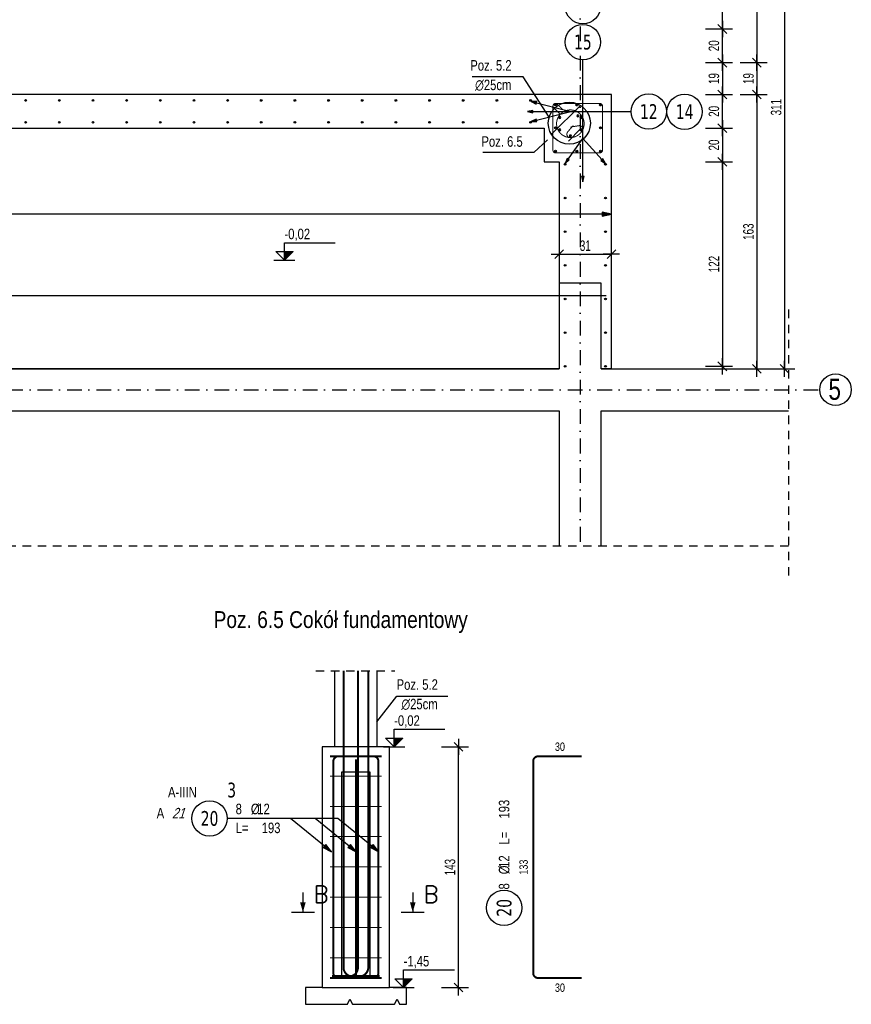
# Model space of a CAD drawing. Header units: millimetres. Extents: x 794 to 22817, y 194 to 7636.
# Tile 12 of 16: x 1951 to 2445, y 1131 to 1716. Entities that reach past the tile are written whole.
import ezdxf
from ezdxf.enums import TextEntityAlignment as Align

# ---------------------------------------------------------------- set-up
doc = ezdxf.new("R2010")
doc.units = ezdxf.units.MM
doc.header["$LTSCALE"] = 25
doc.linetypes.add('MO', pattern=[0.7, 0.35, -0.17, 0.01, -0.17])
doc.linetypes.add('MP', pattern=[0.36, 0.2, -0.16])
for name, color, linetype in [('BA_kot', 7, 'Continuous'), ('BA_prs', 2, 'Continuous'), ('BA_szr', 1, 'Continuous'), ('BA_txg', 3, 'Continuous'), ('BA_txs', 2, 'Continuous'), ('BA_wig', 3, 'Continuous'), ('BA_wis', 2, 'Continuous'), ('BA_wym', 1, 'Continuous'), ('BD_osm', 1, 'MO'), ('BD_txs', 2, 'Continuous'), ('BD_wic', 1, 'Continuous'), ('BD_wig', 3, 'Continuous'), ('BD_wis', 2, 'Continuous'), ('BZ_odn', 1, 'Continuous'), ('BZ_opi1', 7, 'Continuous'), ('BZ_opi2', 4, 'Continuous'), ('BZ_opi3', 30, 'Continuous'), ('BZ_opi4', 53, 'Continuous'), ('BZ_P_prz', 4, 'Continuous'), ('BZ_P_roz', 11, 'Continuous'), ('BZ_P_strz', 3, 'Continuous'), ('BZ_P_wid', 3, 'Continuous'), ('BZ_P_wyc', 134, 'Continuous'), ('BZ_pom', 6, 'Continuous'), ('BZ_wym', 1, 'Continuous')]:
    doc.layers.add(name, color=color, linetype=linetype)
doc.layers.add('BZ_obroz', color=137, linetype='Continuous', plot=False)
doc.styles.add('BIKTBG', font='tahoma.ttf', dxfattribs={"width": 0.85})
doc.styles.add('BIKTC', font='bikromsw.shx', dxfattribs={"width": 0.85})
doc.styles.add('BIKTG', font='bikromsw.shx', dxfattribs={"width": 0.8})
doc.styles.add('BIKTS', font='bikromsw.shx', dxfattribs={"width": 0.8})
doc.styles.add('BIKWYM', font='bikromsw.shx', dxfattribs={"width": 0.7})
doc.styles.add('ROMANC', font='simplex.shx', dxfattribs={"width": 0.9})
doc.dimstyles.new('BA_KR_25_cm', dxfattribs={"dimscale": 0.25, "dimtxt": 25, "dimasz": 1.666667, "dimexe": 24, "dimexo": 0, "dimgap": 0, "dimtad": 0, "dimdec": 1, "dimrnd": 0.5, "dimzin": 9, "dimdsep": 46, "dimtxsty": 'BIKWYM', "dimblk": 'WYM-KR', "dimcen": 0, "dimdle": 20, "dimclrd": 256, "dimclre": 256, "dimclrt": 7, "dimadec": 0, "dimazin": 0, "dimtfac": 0.033333, "dimtdec": 1, "dimtmove": 0, "dimatfit": 3, "dimldrblk": 'WYM-KR', "dimfxl": 1, "dimtvp": 0.8, "dimtolj": 1, "dimarcsym": 0})
doc.dimstyles.new('BA_ST_25_cm', dxfattribs={"dimscale": 0.25, "dimtxt": 25, "dimasz": 1.666667, "dimexe": 24, "dimexo": 0, "dimgap": 0, "dimtad": 0, "dimdec": 1, "dimrnd": 0.5, "dimdsep": 46, "dimtxsty": 'BIKWYM', "dimblk": 'WYM-ST', "dimcen": 0, "dimdle": 20, "dimclrd": 256, "dimclre": 256, "dimclrt": 7, "dimadec": 0, "dimazin": 0, "dimtfac": 0.033333, "dimtdec": 1, "dimtix": 1, "dimtmove": 2, "dimatfit": 3, "dimldrblk": 'WYM-ST', "dimfxl": 1, "dimtvp": 0.8, "dimtolj": 1, "dimtzin": 0, "dimarcsym": 0})
doc.dimstyles.new('BZ_ST_25_cm', dxfattribs={"dimscale": 0.25, "dimtxt": 25, "dimasz": 1.666667, "dimexe": 24, "dimexo": 0, "dimgap": 0, "dimtad": 0, "dimdec": 1, "dimrnd": 0.5, "dimdsep": 46, "dimtxsty": 'BIKWYM', "dimblk": 'WYM-ST', "dimcen": 0, "dimdle": 20, "dimclrd": 256, "dimclre": 256, "dimclrt": 7, "dimadec": 0, "dimazin": 0, "dimtfac": 0.033333, "dimtdec": 1, "dimtix": 1, "dimtmove": 2, "dimatfit": 2, "dimldrblk": 'WYM-ST', "dimfxl": 1, "dimtvp": 0.8, "dimtolj": 1, "dimtzin": 0, "dimarcsym": 0})

# ---------------------------------------------------------------- blocks, each defined once
blk = doc.blocks.new('WYM-ST')
blk.add_hatch(color=256).paths.add_polyline_path([(-13, 2.9), (0, 0), (-13, -2.9)])
blk.add_lwpolyline([(0, 0), (-13, 2.9), (-13, -2.9), (0, 0)])
blk = doc.blocks.new('*D31')
at = {"layer": 'BZ_odn', "lineweight": -2}
blk.add_line((2302.48, 1600.72), (1307.31, 1600.72), dxfattribs=at)
at = {"layer": 'Defpoints', "color": 0}
for p in [(1306.89, 1600.72), (1306.89, 1600.72), (2302.9, 1600.72)]:
    blk.add_point(p, dxfattribs=at)
at = {"layer": 'BZ_odn', "lineweight": -2, "xscale": 0.4166666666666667, "yscale": 0.4166666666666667, "zscale": 0.4166666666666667, "rotation": 180}
blk.add_blockref('WYM-ST', (1306.89, 1600.72), dxfattribs=at)
at = {"layer": 'BZ_odn', "lineweight": -2, "xscale": 0.4166666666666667, "yscale": 0.4166666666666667, "zscale": 0.4166666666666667}
blk.add_blockref('WYM-ST', (2302.9, 1600.72), dxfattribs=at)
blk = doc.blocks.new('PRET3')
blk.add_hatch(color=0).paths.add_polyline_path([(0.5, 0, 1), (-0.5, 0, 1)])
at = {"color": 0}
blk.add_circle((0, 0), 0.5, dxfattribs=at)
blk = doc.blocks.new('WYM-KR')
at = {"linetype": 'ByBlock'}
blk.add_line((11.52, 0), (-11.52, 0), dxfattribs=at)
at = {"color": 7, "linetype": 'ByBlock'}
blk.add_line((6.24, 6.24), (-6.24, -6.24), dxfattribs=at)
blk = doc.blocks.new('*D59')
at = {"layer": 'BA_wym', "lineweight": -2}
for p, q in [((2358.84, 1631.79), (2374.84, 1631.79)), ((2368.84, 1631.37), (2368.84, 1510.68)), ((2358.84, 1510.27), (2374.84, 1510.27))]:
    blk.add_line(p, q, dxfattribs=at)
at = {"layer": 'Defpoints', "color": 0}
for p in [(2358.84, 1631.79), (2358.84, 1510.27), (2368.84, 1510.27)]:
    blk.add_point(p, dxfattribs=at)
at = {"layer": 'BA_wym', "lineweight": -2, "xscale": 0.4166666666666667, "yscale": 0.4166666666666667, "zscale": 0.4166666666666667}
for p, rotation in [((2368.84, 1631.79), 90), ((2368.84, 1510.27), 270)]:
    blk.add_blockref('WYM-KR', p, dxfattribs=dict(at, rotation=rotation))
at = {"layer": 'BA_wym', "color": 7, "insert": (2363.84, 1571.03), "char_height": 6.25, "attachment_point": 5, "rotation": 90, "style": 'BIKWYM'}
blk.add_mtext('\\A1;122', dxfattribs=at)
blk = doc.blocks.new('*D60')
at = {"layer": 'BA_wym', "lineweight": -2}
for p, q in [((2358.84, 1651.79), (2374.84, 1651.79)), ((2368.84, 1651.37), (2368.84, 1632.21)), ((2358.84, 1631.79), (2374.84, 1631.79))]:
    blk.add_line(p, q, dxfattribs=at)
at = {"layer": 'Defpoints', "color": 0}
for p in [(2358.84, 1651.79), (2358.84, 1631.79), (2368.84, 1631.79)]:
    blk.add_point(p, dxfattribs=at)
at = {"layer": 'BA_wym', "lineweight": -2, "xscale": 0.4166666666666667, "yscale": 0.4166666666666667, "zscale": 0.4166666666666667}
for p, rotation in [((2368.84, 1651.79), 90), ((2368.84, 1631.79), 270)]:
    blk.add_blockref('WYM-KR', p, dxfattribs=dict(at, rotation=rotation))
at = {"layer": 'BA_wym', "color": 7, "insert": (2363.84, 1641.79), "char_height": 6.25, "attachment_point": 5, "rotation": 90, "style": 'BIKWYM'}
blk.add_mtext('\\A1;20', dxfattribs=at)
blk = doc.blocks.new('*D61')
at = {"layer": 'BA_wym', "lineweight": -2}
for p, q in [((2358.84, 1671.79), (2374.84, 1671.79)), ((2368.84, 1652.21), (2368.84, 1671.37)), ((2358.84, 1651.79), (2374.84, 1651.79))]:
    blk.add_line(p, q, dxfattribs=at)
at = {"layer": 'Defpoints', "color": 0}
for p in [(2358.84, 1671.79), (2368.84, 1671.79), (2358.84, 1651.79)]:
    blk.add_point(p, dxfattribs=at)
at = {"layer": 'BA_wym', "lineweight": -2, "xscale": 0.4166666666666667, "yscale": 0.4166666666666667, "zscale": 0.4166666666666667}
for p, rotation in [((2368.84, 1671.79), 90), ((2368.84, 1651.79), 270)]:
    blk.add_blockref('WYM-KR', p, dxfattribs=dict(at, rotation=rotation))
at = {"layer": 'BA_wym', "color": 7, "insert": (2363.84, 1661.79), "char_height": 6.25, "attachment_point": 5, "rotation": 90, "style": 'BIKWYM'}
blk.add_mtext('\\A1;20', dxfattribs=at)
blk = doc.blocks.new('*D62')
at = {"layer": 'BA_wym', "lineweight": -2}
for p, q in [((2358.84, 1690.74), (2374.84, 1690.74)), ((2368.84, 1690.33), (2368.84, 1672.21)), ((2358.84, 1671.79), (2374.84, 1671.79))]:
    blk.add_line(p, q, dxfattribs=at)
at = {"layer": 'Defpoints', "color": 0}
for p in [(2358.84, 1690.74), (2358.84, 1671.79), (2368.84, 1671.79)]:
    blk.add_point(p, dxfattribs=at)
at = {"layer": 'BA_wym', "lineweight": -2, "xscale": 0.4166666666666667, "yscale": 0.4166666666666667, "zscale": 0.4166666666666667}
for p, rotation in [((2368.84, 1690.74), 90), ((2368.84, 1671.79), 270)]:
    blk.add_blockref('WYM-KR', p, dxfattribs=dict(at, rotation=rotation))
at = {"layer": 'BA_wym', "color": 7, "insert": (2363.84, 1681.27), "char_height": 6.25, "attachment_point": 5, "rotation": 90, "style": 'BIKWYM'}
blk.add_mtext('\\A1;19', dxfattribs=at)
blk = doc.blocks.new('*D63')
at = {"layer": 'BA_wym', "lineweight": -2}
for p, q in [((2358.84, 1710.74), (2374.84, 1710.74)), ((2368.84, 1691.16), (2368.84, 1710.33)), ((2358.84, 1690.74), (2374.84, 1690.74))]:
    blk.add_line(p, q, dxfattribs=at)
at = {"layer": 'Defpoints', "color": 0}
for p in [(2358.84, 1710.74), (2368.84, 1710.74), (2358.84, 1690.74)]:
    blk.add_point(p, dxfattribs=at)
at = {"layer": 'BA_wym', "lineweight": -2, "xscale": 0.4166666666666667, "yscale": 0.4166666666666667, "zscale": 0.4166666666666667}
for p, rotation in [((2368.84, 1710.74), 90), ((2368.84, 1690.74), 270)]:
    blk.add_blockref('WYM-KR', p, dxfattribs=dict(at, rotation=rotation))
at = {"layer": 'BA_wym', "color": 7, "insert": (2363.84, 1700.74), "char_height": 6.25, "attachment_point": 5, "rotation": 90, "style": 'BIKWYM'}
blk.add_mtext('\\A1;20', dxfattribs=at)
blk = doc.blocks.new('*D64')
at = {"layer": 'BA_wym', "lineweight": -2}
for p, q in [((2358.84, 1790.74), (2374.84, 1790.74)), ((2368.84, 1711.16), (2368.84, 1790.33)), ((2358.84, 1710.74), (2374.84, 1710.74))]:
    blk.add_line(p, q, dxfattribs=at)
at = {"layer": 'Defpoints', "color": 0}
for p in [(2358.84, 1790.74), (2368.84, 1790.74), (2358.84, 1710.74)]:
    blk.add_point(p, dxfattribs=at)
at = {"layer": 'BA_wym', "lineweight": -2, "xscale": 0.4166666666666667, "yscale": 0.4166666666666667, "zscale": 0.4166666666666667}
for p, rotation in [((2368.84, 1790.74), 90), ((2368.84, 1710.74), 270)]:
    blk.add_blockref('WYM-KR', p, dxfattribs=dict(at, rotation=rotation))
at = {"layer": 'BA_wym', "color": 7, "insert": (2363.84, 1750.74), "char_height": 6.25, "attachment_point": 5, "rotation": 90, "style": 'BIKWYM'}
blk.add_mtext('\\A1;80', dxfattribs=at)
blk = doc.blocks.new('*D67')
at = {"layer": 'BA_wym', "lineweight": -2}
for p, q in [((2379.36, 1671.79), (2395.36, 1671.79)), ((2389.36, 1671.37), (2389.36, 1509.16)), ((2379.36, 1508.74), (2395.36, 1508.74))]:
    blk.add_line(p, q, dxfattribs=at)
at = {"layer": 'Defpoints', "color": 0}
for p in [(2379.36, 1671.79), (2379.36, 1508.74), (2389.36, 1508.74)]:
    blk.add_point(p, dxfattribs=at)
at = {"layer": 'BA_wym', "lineweight": -2, "xscale": 0.4166666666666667, "yscale": 0.4166666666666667, "zscale": 0.4166666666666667}
for p, rotation in [((2389.36, 1671.79), 90), ((2389.36, 1508.74), 270)]:
    blk.add_blockref('WYM-KR', p, dxfattribs=dict(at, rotation=rotation))
at = {"layer": 'BA_wym', "color": 7, "insert": (2384.36, 1590.27), "char_height": 6.25, "attachment_point": 5, "rotation": 90, "style": 'BIKWYM'}
blk.add_mtext('\\A1;163', dxfattribs=at)
blk = doc.blocks.new('*D68')
at = {"layer": 'BA_wym', "lineweight": -2}
for p, q in [((2379.36, 1690.74), (2395.36, 1690.74)), ((2389.36, 1690.33), (2389.36, 1672.21)), ((2379.36, 1671.79), (2395.36, 1671.79))]:
    blk.add_line(p, q, dxfattribs=at)
at = {"layer": 'Defpoints', "color": 0}
for p in [(2379.36, 1690.74), (2379.36, 1671.79), (2389.36, 1671.79)]:
    blk.add_point(p, dxfattribs=at)
at = {"layer": 'BA_wym', "lineweight": -2, "xscale": 0.4166666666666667, "yscale": 0.4166666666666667, "zscale": 0.4166666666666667}
for p, rotation in [((2389.36, 1690.74), 90), ((2389.36, 1671.79), 270)]:
    blk.add_blockref('WYM-KR', p, dxfattribs=dict(at, rotation=rotation))
at = {"layer": 'BA_wym', "color": 7, "insert": (2384.36, 1681.27), "char_height": 6.25, "attachment_point": 5, "rotation": 90, "style": 'BIKWYM'}
blk.add_mtext('\\A1;19', dxfattribs=at)
blk = doc.blocks.new('*D69')
at = {"layer": 'BA_wym', "lineweight": -2}
for p, q in [((2379.36, 1810.74), (2395.36, 1810.74)), ((2389.36, 1810.33), (2389.36, 1691.16)), ((2379.36, 1690.74), (2395.36, 1690.74))]:
    blk.add_line(p, q, dxfattribs=at)
at = {"layer": 'Defpoints', "color": 0}
for p in [(2379.36, 1810.74), (2379.36, 1690.74), (2389.36, 1690.74)]:
    blk.add_point(p, dxfattribs=at)
at = {"layer": 'BA_wym', "lineweight": -2, "xscale": 0.4166666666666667, "yscale": 0.4166666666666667, "zscale": 0.4166666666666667}
for p, rotation in [((2389.36, 1810.74), 90), ((2389.36, 1690.74), 270)]:
    blk.add_blockref('WYM-KR', p, dxfattribs=dict(at, rotation=rotation))
at = {"layer": 'BA_wym', "color": 7, "insert": (2384.36, 1750.74), "char_height": 6.25, "attachment_point": 5, "rotation": 90, "style": 'BIKWYM'}
blk.add_mtext('\\A1;120', dxfattribs=at)
blk = doc.blocks.new('*D71')
at = {"layer": 'BA_wym', "lineweight": -2}
for p, q in [((2395.81, 1819.74), (2411.81, 1819.74)), ((2405.81, 1819.33), (2405.81, 1509.16)), ((2395.81, 1508.74), (2411.81, 1508.74))]:
    blk.add_line(p, q, dxfattribs=at)
at = {"layer": 'Defpoints', "color": 0}
for p in [(2395.81, 1819.74), (2395.81, 1508.74), (2405.81, 1508.74)]:
    blk.add_point(p, dxfattribs=at)
at = {"layer": 'BA_wym', "lineweight": -2, "xscale": 0.4166666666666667, "yscale": 0.4166666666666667, "zscale": 0.4166666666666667}
for p, rotation in [((2405.81, 1819.74), 90), ((2405.81, 1508.74), 270)]:
    blk.add_blockref('WYM-KR', p, dxfattribs=dict(at, rotation=rotation))
at = {"layer": 'BA_wym', "color": 7, "insert": (2400.81, 1664.24), "char_height": 6.25, "attachment_point": 5, "rotation": 90, "style": 'BIKWYM'}
blk.add_mtext('\\A1;311', dxfattribs=at)
blk = doc.blocks.new('ST2')
blk.add_line((13.77, 0), (0, 0))
blk.add_solid([(6.84, -1.95), (6.84, 1.95), (0, 0)])
blk = doc.blocks.new('eprzh')
blk.add_line((-47.9, 0), (47.9, 0))
at = {"xscale": 6, "yscale": 6, "zscale": 6, "rotation": 90}
blk.add_blockref('ST2', (0, 0), dxfattribs=at)
at = {"style": 'ROMANC'}
blk.add_attdef('PRZ', text='', height=70, dxfattribs=at).set_placement((76, 39.4), align=Align.CENTER)
blk = doc.blocks.new('bik_BlkOpPret', base_point=(1524.45, 7050.26))
at = {"layer": 'BZ_opi1', "style": 'BIKTS', "width": 0.6}
for tag, p in [('SZTUK', (1533.83, 7057.76)), ('PRZEDR_FI', (1554.72, 7057.76)), ('PRZEKROJ', (1563.29, 7057.76)), ('PRZEDR_L', (1533.83, 7024.01)), ('DLUGOSC', (1568.65, 7024.01)), ('UWAGA', (1533.83, 6997.76))]:
    blk.add_attdef(tag, p, '', height=18.75, dxfattribs=at)
at = {"layer": 'BZ_opi2', "style": 'BIKTBG', "width": 0.6}
blk.add_attdef('NUMER', text='', height=26.25, dxfattribs=at).set_placement((1620.77, 7050.26), align=Align.MIDDLE_CENTER)
at = {"layer": 'BZ_pom', "width": 0.6}
for tag, p, height, style in [('POZYCJA', (1589.27, 7087.76), 26.25, 'BIKTBG'), ('GATUNEK', (1630.22, 7087.76), 18.75, 'BIKTS'), ('METODA_L', (1639.09, 7050.26), 18.75, 'BIKTS'), ('EURO_KOD', (1663.74, 7050.26), 18.75, 'BIKTS')]:
    blk.add_attdef(tag, p, '', height=height, dxfattribs=dict(at, style=style))
at = {"layer": 'BZ_wym', "width": 0.6}
for tag, p, height, style, flags in [('PRZEDR_NR', (1533.83, 6969.63), 26.25, 'BIKTBG', 1), ('PRZEDR_SZT', (1533.83, 6941.51), 18.75, 'BIKTS', 1), ('TYP_PRETA', (1533.83, 6913.38), 18.75, 'BIKTS', 3), ('EURO_KOD_SEGMENTY', (1567.58, 6885.26), 18.75, 'BIKTS', 3), ('HAK_1', (1533.83, 6857.13), 18.75, 'BIKTS', 3), ('HAK_2', (1533.83, 6829.01), 18.75, 'BIKTS', 3), ('ID', (1533.83, 6800.88), 18.75, 'BIKTS', 3), ('ID_C', (1533.83, 6772.76), 18.75, 'BIKTS', 3), ('b_atr_0', (1533.83, 6744.63), 18.75, 'BIKTS', 3)]:
    blk.add_attdef(tag, p, '', height=height, dxfattribs=dict(at, style=style, flags=flags))
blk = doc.blocks.new('*D80')
at = {"layer": 'BA_wym', "lineweight": -2}
for p, q in [((2202.03, 1284.09), (2218.03, 1284.09)), ((2212.03, 1141.5), (2212.03, 1283.67)), ((2202.03, 1141.09), (2218.03, 1141.09))]:
    blk.add_line(p, q, dxfattribs=at)
at = {"layer": 'Defpoints', "color": 0}
for p in [(2202.03, 1284.09), (2212.03, 1284.09), (2202.03, 1141.09)]:
    blk.add_point(p, dxfattribs=at)
at = {"layer": 'BA_wym', "lineweight": -2, "xscale": 0.4166666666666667, "yscale": 0.4166666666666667, "zscale": 0.4166666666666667}
for p, rotation in [((2212.03, 1284.09), 90), ((2212.03, 1141.09), 270)]:
    blk.add_blockref('WYM-KR', p, dxfattribs=dict(at, rotation=rotation))
at = {"layer": 'BA_wym', "color": 7, "insert": (2207.03, 1212.59), "char_height": 6.25, "attachment_point": 5, "rotation": 90, "style": 'BIKWYM'}
blk.add_mtext('\\A1;143', dxfattribs=at)
blk = doc.blocks.new('kota5')
h = blk.add_hatch()
h.set_pattern_fill('ANSI31', color=256, scale=0.0083333, angle=45, style=0)
h.paths.add_polyline_path([(0, 0), (0, 2.06), (2.06, 2.06)])
for p, q in [((0, 4.17), (12.08, 4.17)), ((0, 0), (0, 4.17)), ((-2.06, 2.06), (2.06, 2.06))]:
    blk.add_line(p, q)
at = {"color": 1}
blk.add_line((-2.5, 0), (2.5, 0), dxfattribs=at)
blk.add_lwpolyline([(-2.06, 2.06), (0, 0), (2.06, 2.06)])
at = {"style": 'BIKTS', "width": 0.8}
blk.add_attdef('POZIOM', text='', height=2.5, dxfattribs=at).set_placement((0, 6.25), align=Align.MIDDLE_LEFT)
blk = doc.blocks.new('*D82')
at = {"layer": 'BA_wym', "lineweight": -2}
for p, q in [((2271.89, 1586.9), (2271.89, 1570.9)), ((2302.9, 1566.9), (2302.9, 1582.9)), ((2272.31, 1576.9), (2302.48, 1576.9))]:
    blk.add_line(p, q, dxfattribs=at)
at = {"layer": 'Defpoints', "color": 0}
for p in [(2271.89, 1586.9), (2302.9, 1576.9), (2302.9, 1566.9)]:
    blk.add_point(p, dxfattribs=at)
at = {"layer": 'BA_wym', "lineweight": -2, "xscale": 0.4166666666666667, "yscale": 0.4166666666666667, "zscale": 0.4166666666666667, "rotation": 180}
blk.add_blockref('WYM-KR', (2271.89, 1576.9), dxfattribs=at)
at = {"layer": 'BA_wym', "lineweight": -2, "xscale": 0.4166666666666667, "yscale": 0.4166666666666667, "zscale": 0.4166666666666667}
blk.add_blockref('WYM-KR', (2302.9, 1576.9), dxfattribs=at)
at = {"layer": 'BA_wym', "color": 7, "insert": (2287.4, 1581.9), "char_height": 6.25, "attachment_point": 5, "style": 'BIKWYM'}
blk.add_mtext('\\A1;31', dxfattribs=at)
blk = doc.blocks.new('bik_BlkOpPretW', base_point=(4584.01, 2498.44))
at = {"layer": 'BZ_opi2', "style": 'BIKTBG', "width": 0.8}
blk.add_attdef('NUMER', text='', height=17.5, dxfattribs=at).set_placement((4615.01, 2498.44), align=Align.MIDDLE_CENTER)
at = {"layer": 'BZ_opi4', "style": 'BIKTS', "width": 0.8}
for tag, p in [('SZTUK', (4635.46, 2492.19)), ('PRZEDR_FI', (4663.08, 2492.19)), ('PRZEKROJ', (4670.7, 2492.19)), ('PRZEDR_L', (4688.79, 2492.19)), ('DLUGOSC', (4719.75, 2492.19))]:
    blk.add_attdef(tag, p, '', height=12.5, dxfattribs=at)
at = {"layer": 'BZ_pom', "width": 0.8}
for tag, p, height, style, flags in [('POZYCJA', (4635.46, 2473.44), 17.5, 'BIKTBG', 3), ('GATUNEK', (4635.46, 2454.69), 12.5, 'BIKTS', 1), ('METODA_L', (4635.46, 2417.19), 12.5, 'BIKTS', 3)]:
    blk.add_attdef(tag, p, '', height=height, dxfattribs=dict(at, style=style, flags=flags))
at = {"layer": 'BZ_wym', "width": 0.8}
for tag, p, height, style, flags in [('UWAGA', (4635.46, 2435.94), 12.5, 'BIKTS', 1), ('TYP_PRETA', (4635.46, 2398.44), 12.5, 'BIKTS', 3), ('PRZEDR_NR', (4635.46, 2379.69), 17.5, 'BIKTBG', 1), ('PRZEDR_SZT', (4635.46, 2360.94), 12.5, 'BIKTS', 1), ('EURO_KOD', (4635.46, 2342.19), 12.5, 'BIKTS', 3), ('EURO_KOD_SEGMENTY', (4665.46, 2342.19), 12.5, 'BIKTS', 3), ('HAK_1', (4635.46, 2323.44), 12.5, 'BIKTS', 3), ('HAK_2', (4635.46, 2304.69), 12.5, 'BIKTS', 3), ('ID', (4635.46, 2285.94), 12.5, 'BIKTS', 3), ('ID_C', (4635.46, 2267.19), 12.5, 'BIKTS', 3), ('b_atr_0', (4635.46, 2248.44), 12.5, 'BIKTS', 3)]:
    blk.add_attdef(tag, p, '', height=height, dxfattribs=dict(at, style=style, flags=flags))

msp = doc.modelspace()

# ---------------------------------------------------------------- hatches: boundary and pattern name
at = {"layer": 'BA_szr'}
h = msp.add_hatch(dxfattribs=at)
h.set_pattern_fill('BIK_ZELBET', color=256, scale=100, angle=45, pattern_type=2)
h.set_pattern_definition([(45, (12792.046, 434.892), (-14.142136, 14.142136), []), (45, (12784.975, 441.963), (-14.142136, 14.142136), [10, -10])])
edge = h.paths.add_edge_path()
edge.add_ellipse((2277.94, 1654.74), major_axis=(12.5, 0), ratio=1, start_angle=0, end_angle=360)

# ---------------------------------------------------------------- linework, layer by layer
at = {"layer": 'BA_prs'}
msp.add_lwpolyline([(2131.11, 1141.09), (2121.11, 1141.09), (2121.11, 1131.09), (2146.11, 1131.09), (2147.61, 1134.09), (2149.11, 1131.09), (2174.11, 1131.09), (2175.61, 1134.09), (2177.11, 1131.09), (2181.11, 1131.09), (2181.11, 1141.09), (2171.11, 1141.09)], dxfattribs=at)
at = {"layer": 'BA_wis', "color": 8}
for points in [[(2138.61, 1284.09), (2138.61, 1329.35)], [(2163.61, 1329.35), (2163.61, 1284.09)]]:
    msp.add_lwpolyline(points, dxfattribs=at)
at = {"layer": 'BD_osm'}
for points in [[(2284.39, 1957.27), (2284.39, 1403.4)], [(929.54, 1496.24), (2426.69, 1496.24)]]:
    msp.add_lwpolyline(points, dxfattribs=at)
at = {"layer": 'BD_wic'}
for points in [[(2302.89, 1508.74), (2302.9, 1671.79), (1306.89, 1671.75), (1306.89, 1690.74)], [(2265.99, 1658.39), (2250.57, 1682.23), (2220.26, 1682.23)], [(2264.97, 1644.8), (2256.88, 1637.42), (2226.56, 1637.42)], [(2296.89, 1508.74), (2296.89, 1559.74), (2271.89, 1559.74), (2271.89, 1508.74)], [(2163.61, 1299.05), (2175.37, 1314.25), (2205.69, 1314.25)]]:
    msp.add_lwpolyline(points, dxfattribs=at)
at = {"layer": 'BD_wic', "color": 8}
for points in [[(2302.9, 1508.74), (2296.89, 1508.74), (2296.89, 1559.74), (2271.89, 1559.74), (2271.89, 1508.74), (2250.39, 1508.74), (2250.39, 1508.74)], [(1096.89, 1508.74), (2271.89, 1508.74)], [(2250.39, 1508.74), (1504.39, 1508.74), (1504.39, 1508.74)], [(2296.89, 1508.74), (2408.13, 1508.74)], [(1932.89, 1403.4), (1932.89, 1483.74), (2250.39, 1483.74)], [(2250.39, 1483.74), (2250.39, 1483.74), (2271.89, 1483.74), (2271.89, 1403.4)], [(2296.89, 1403.4), (2296.89, 1483.74), (2408.13, 1483.74)]]:
    msp.add_lwpolyline(points, dxfattribs=at)
at = {"layer": 'BD_wic', "color": 8, "linetype": 'MP'}
for points in [[(2408.13, 1543.95), (2408.13, 1384.58)], [(2408.13, 1403.4), (954.01, 1403.4)], [(2127.3, 1329.35), (2174.28, 1329.35)]]:
    msp.add_lwpolyline(points, dxfattribs=at)
at = {"layer": 'BD_wic'}
msp.add_circle((2436.06, 1496.36), 9.38, dxfattribs=at)
at = {"layer": 'BD_wig'}
msp.add_lwpolyline([(2296.89, 1508.74), (2296.89, 1559.74), (2271.89, 1559.74), (2271.89, 1508.74)], dxfattribs=at)
msp.add_circle((2277.94, 1654.74), 12.5, dxfattribs=at)
msp.add_circle((2277.94, 1654.74), 12.5, dxfattribs=at)
at = {"layer": 'BD_wis'}
for points in [[(2302.9, 1508.74), (2302.9, 1671.79), (1306.89, 1671.75), (1306.89, 1690.74), (1869.39, 1690.74), (1869.39, 1710.74)], [(2302.9, 1631.79), (2302.9, 1631.79), (2302.9, 1671.79), (2262.9, 1671.79), (2262.9, 1671.79)], [(2302.9, 1631.79), (2302.9, 1631.79), (2302.9, 1671.79), (2262.9, 1671.79), (2262.9, 1671.79)], [(1904.88, 1651.77), (2262.9, 1651.79)], [(2262.9, 1651.79), (2262.9, 1631.79), (2271.89, 1631.79)], [(2262.9, 1651.79), (2262.9, 1631.79), (2271.89, 1631.79)], [(2271.89, 1631.79), (2271.89, 1508.74)]]:
    msp.add_lwpolyline(points, dxfattribs=at)
msp.add_lwpolyline([(2131.11, 1141.09), (2171.11, 1141.09), (2171.11, 1284.09), (2131.11, 1284.09)], close=True, dxfattribs=at)
at = {"layer": 'BZ_obroz'}
msp.add_lwpolyline([(2142.61, 1146.69), (2159.61, 1146.69), (2159.61, 1269.09), (2142.61, 1269.09)], close=True, dxfattribs=at)
at = {"layer": 'BZ_odn', "color": 252}
for centre in [(2285.94, 1724.32), (2285.94, 1702.97), (2325.12, 1661.66), (2346.42, 1661.54), (2239.16, 1188.45)]:
    msp.add_circle(centre, 10.5, dxfattribs=at)
at = {"layer": 'BZ_odn'}
msp.add_circle((2064.17, 1241.57), 10.5, dxfattribs=at)
at = {"layer": 'BZ_P_roz', "const_width": 0.6}
for points in [[(2135.71, 1266.74), (2166.51, 1266.74)], [(2135.71, 1248.74), (2166.51, 1248.74)], [(2135.71, 1230.74), (2166.51, 1230.74)], [(2135.71, 1212.74), (2166.51, 1212.74)], [(2135.71, 1194.74), (2166.51, 1194.74)], [(2135.71, 1176.74), (2166.51, 1176.74)], [(2135.71, 1158.74), (2166.51, 1158.74)]]:
    msp.add_lwpolyline(points, dxfattribs=at)
at = {"layer": 'BZ_P_strz', "const_width": 0.6}
msp.add_lwpolyline([(2274.29, 1662.52), (2270.76, 1666.05, 0.668179), (2268.2, 1664.99), (2268.2, 1638.59, 0.414214), (2269.7, 1637.09), (2296.1, 1637.09, 0.414214), (2297.6, 1638.59), (2297.6, 1664.99, 0.414214), (2296.1, 1666.49), (2269.7, 1666.49, 0.668179), (2268.64, 1663.93), (2272.17, 1660.39)], format="xyb", dxfattribs=at)
at = {"layer": 'BZ_P_strz', "color": 8, "const_width": 0.6}
for points in [[(2279.04, 1646.25, 0.021545), (2279.13, 1646.25, 0.001542), (2279.18, 1646.26, 0.002997), (2279.28, 1646.26, 0.015437), (2279.78, 1646.33, 0.003373), (2279.89, 1646.34, 0.017213), (2280.44, 1646.46, 0.003702), (2280.56, 1646.49, 0.015729), (2281.06, 1646.63, 0.002347), (2281.13, 1646.65, 0.017313), (2281.66, 1646.85, 0.004015), (2281.78, 1646.9, 0.017394), (2282.3, 1647.15, 0.000223), (2282.3, 1647.15, 0.017568), (2282.81, 1647.44, 0.004035), (2282.92, 1647.51, 0.017339), (2283.39, 1647.83, 0.002135), (2283.44, 1647.87, 0.015864), (2283.85, 1648.19, 0.003763), (2283.94, 1648.27, 0.017205), (2284.35, 1648.66, 0.003279), (2284.43, 1648.74, 0.015423), (2284.77, 1649.11, 0.003126), (2284.83, 1649.19, 0.017232), (2285.18, 1649.64, 0.001548), (2285.21, 1649.68, 0.174661), (2286.7, 1655.03, 0.414214), (2277.92, 1662.61, 0.414214), (2270.35, 1653.82, 0.404793), (2278.87, 1646.24)], [(2279.35, 1652.36), (2276.97, 1649.59, 0.500731), (2277.69, 1646.31)], [(2285.91, 1650.94, 0.500731), (2283.47, 1653.26), (2279.87, 1652.65)]]:
    msp.add_lwpolyline(points, format="xyb", dxfattribs=at)
msp.add_lwpolyline([(2280.23, 1653.38), (2279.56, 1652.6), (2278.54, 1652.42)], dxfattribs=at)
at = {"layer": 'BZ_P_wid'}
for points, const_width in [([(2299.9, 1552.19), (1306.89, 1552.19), (1099.9, 1552.19)], 0.8), ([(2151.11, 1148.48), (2151.11, 1276.69)], 1.2)]:
    msp.add_lwpolyline(points, dxfattribs=dict(at, const_width=const_width))
at = {"layer": 'BZ_P_wid', "color": 8, "const_width": 1.2}
for points in [[(2158.41, 1329.35), (2158.41, 1152.29, -0.281344), (2154.81, 1147.89), (2137.01, 1147.89)], [(2152.3, 1329.35), (2152.3, 1152.29, -0.281344), (2148.7, 1147.89), (2137.19, 1147.89)], [(2143.81, 1329.35), (2143.81, 1152.29, 0.281344), (2147.41, 1147.89), (2165.21, 1147.89)]]:
    msp.add_lwpolyline(points, format="xyb", dxfattribs=at)
at = {"layer": 'BZ_P_wid', "const_width": 1.2}
for points in [[(2135.71, 1146.69), (2161.51, 1146.69, 0.414214), (2164.51, 1149.69), (2164.51, 1275.49, 0.414214), (2161.51, 1278.49), (2135.71, 1278.49)], [(2166.51, 1278.49), (2140.71, 1278.49, 0.414214), (2137.71, 1275.49), (2137.71, 1149.69, 0.414214), (2140.71, 1146.69), (2166.51, 1146.69)]]:
    msp.add_lwpolyline(points, format="xyb", dxfattribs=at)
at = {"layer": 'BZ_P_wyc', "linetype": 'Continuous', "const_width": 1.2}
msp.add_lwpolyline([(2285.24, 1278.49), (2259.44, 1278.49, 0.414214), (2256.44, 1275.49), (2256.44, 1149.69, 0.414214), (2259.44, 1146.69), (2285.24, 1146.69)], format="xyb", dxfattribs=at)

# ---------------------------------------------------------------- block references
ref = msp.add_blockref('bik_BlkOpPret', (2112.29, 1241.57))
ref.add_attrib('NUMER', '20', dxfattribs={"layer": 'BZ_opi2', "height": 8.75, "style": 'BIKTBG', "width": 0.8}).set_placement((2064.17, 1241.57), align=Align.MIDDLE_CENTER)
ref.add_attrib('POZYCJA', '3', (2074.67, 1254.07), dxfattribs={"layer": 'BZ_pom', "height": 8.75, "style": 'BIKTBG', "width": 0.8})
ref.add_attrib('SZTUK', '8', (2079.67, 1244.07), dxfattribs={"layer": 'BZ_opi1', "height": 6.25, "style": 'BIKTS', "width": 0.8})
ref.add_attrib('GATUNEK', 'A-IIIN', (2039.48, 1254.07), dxfattribs={"layer": 'BZ_pom', "height": 6.25, "style": 'BIKTS', "width": 0.8})
ref.add_attrib('PRZEKROJ', '12', (2092.53, 1244.07), dxfattribs={"layer": 'BZ_opi1', "height": 6.25, "style": 'BIKTS', "width": 0.8})
ref.add_attrib('DLUGOSC', '193', (2095.14, 1232.82), dxfattribs={"layer": 'BZ_opi1', "height": 6.25, "style": 'BIKTS', "width": 0.8})
ref.add_attrib('METODA_L', 'A', (2032.76, 1241.57), dxfattribs={"layer": 'BZ_pom', "height": 6.25, "style": 'BIKTS', "width": 0.8})
ref.add_attrib('PRZEDR_FI', '%%c', (2088.72, 1244.07), dxfattribs={"layer": 'BZ_opi1', "height": 6.25, "style": 'BIKTS', "width": 0.8})
ref.add_attrib('PRZEDR_L', 'L=', (2079.67, 1232.82), dxfattribs={"layer": 'BZ_opi1', "height": 6.25, "style": 'BIKTS', "width": 0.8})
ref.add_attrib('EURO_KOD', '21', (2041.81, 1241.57), dxfattribs={"layer": 'BZ_pom', "height": 6.25, "style": 'BIKTS', "oblique": 18, "width": 0.8})
ref = msp.add_blockref('bik_BlkOpPretW', (2239.16, 1172.95), dxfattribs=dict(rotation=90))
ref.add_attrib('NUMER', '20', dxfattribs={"layer": 'BZ_opi2', "height": 8.75, "rotation": 90, "style": 'BIKTBG', "width": 0.8}).set_placement((2239.16, 1188.45), align=Align.MIDDLE_CENTER)
ref.add_attrib('SZTUK', '8', (2242.29, 1199.32), dxfattribs={"layer": 'BZ_opi4', "height": 6.25, "rotation": 90, "style": 'BIKTS', "width": 0.8})
ref.add_attrib('PRZEKROJ', '12', (2242.29, 1212.18), dxfattribs={"layer": 'BZ_opi4', "height": 6.25, "rotation": 90, "style": 'BIKTS', "width": 0.8})
ref.add_attrib('DLUGOSC', '193', (2242.29, 1241.46), dxfattribs={"layer": 'BZ_opi4', "height": 6.25, "rotation": 90, "style": 'BIKTS', "width": 0.8})
ref.add_attrib('PRZEDR_FI', '%%c', (2242.29, 1208.37), dxfattribs={"layer": 'BZ_opi4', "height": 6.25, "rotation": 90, "style": 'BIKTS', "width": 0.8})
ref.add_attrib('PRZEDR_L', 'L=', (2242.29, 1225.99), dxfattribs={"layer": 'BZ_opi4', "height": 6.25, "rotation": 90, "style": 'BIKTS', "width": 0.8})
at = {"layer": 'BA_kot', "xscale": 2.5, "yscale": 2.5, "zscale": 2.5, "rotation": 360}
for p, values in [((2108.67, 1573.3), {'POZIOM': '-0,02'}), ((2173.85, 1284.09), {'POZIOM': '-0,02'}), ((2179.47, 1141.09), {'POZIOM': '-1,45'})]:
    msp.add_blockref('kota5', p, dxfattribs=at).add_auto_attribs(values)
at = {"layer": 'BA_wig', "xscale": 0.142857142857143, "yscale": 0.142857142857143, "zscale": 0.142857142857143}
for p in [(2119.63, 1185.82), (2184.89, 1185.82)]:
    msp.add_blockref('eprzh', p, dxfattribs=at).add_auto_attribs({'PRZ': 'B'})
at = {"layer": 'BZ_P_prz'}
for p in [(1954.89, 1668.28), (1974.89, 1668.28), (1994.89, 1668.28), (2014.89, 1668.28), (2034.89, 1668.28), (2054.89, 1668.28), (2074.89, 1668.28), (2094.89, 1668.28), (2114.89, 1668.28), (2134.89, 1668.29), (2154.89, 1668.29), (2174.89, 1668.29), (2194.89, 1668.29), (2214.89, 1668.29), (2234.89, 1668.29), (2254.89, 1668.29), (1954.89, 1655.28), (1974.89, 1655.28), (1994.89, 1655.28), (2014.89, 1655.28), (2034.89, 1655.28), (2054.89, 1655.28), (2074.89, 1655.28), (2094.89, 1655.28), (2114.89, 1655.28), (2134.89, 1655.28), (2154.89, 1655.28), (2174.89, 1655.29), (2194.89, 1655.29), (2214.89, 1655.29), (2234.89, 1655.29), (2254.89, 1655.29), (2275.39, 1630.27), (2299.4, 1630.27), (2275.39, 1610.27), (2299.4, 1610.27), (2275.39, 1590.27), (2299.4, 1590.27), (2275.39, 1570.27), (2299.4, 1570.27), (2275.39, 1550.27), (2299.4, 1550.27), (2275.39, 1530.27), (2299.4, 1530.27), (2275.39, 1510.27), (2299.4, 1510.27)]:
    msp.add_blockref('PRET3', p, dxfattribs=at)
at = {"layer": 'BZ_P_prz', "xscale": 1.2, "yscale": 1.2, "zscale": 1.2}
for p in [(2269.65, 1665.58), (2282.42, 1665.58), (2296.42, 1665.58), (2269.65, 1652.06), (2296.42, 1652.06), (2269.65, 1638.06), (2282.42, 1638.06), (2296.42, 1638.06)]:
    msp.add_blockref('PRET3', p, dxfattribs=at)
at = {"layer": 'BZ_P_prz', "color": 8, "xscale": -1.2, "yscale": 1.2, "zscale": 1.2}
for p, rotation in [((2272.2, 1658.08), 149.9999999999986), ((2282.9, 1659.09), 89.99999999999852), ((2284.85, 1658.08), 29.99999999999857), ((2272.2, 1650.78), 209.9999999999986), ((2284.85, 1650.78), 329.9999999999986), ((2278.52, 1647.13), 269.9999999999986)]:
    msp.add_blockref('PRET3', p, dxfattribs=dict(at, rotation=rotation))

# ---------------------------------------------------------------- texts
at = {"layer": 'BA_txg', "style": 'BIKTG', "width": 0.85}
msp.add_text('Poz. 6.5 Cokół fundamentowy', height=10, dxfattribs=at).set_placement((2142.08, 1359.74), align=Align.MIDDLE_CENTER)
at = {"layer": 'BA_txs', "style": 'BIKTS', "width": 0.8}
for s, p in [('Poz. 5.2', (2219.08, 1685.98)), ('∅25cm', (2221.95, 1674.39)), ('Poz. 6.5', (2225.69, 1640.74)), ('Poz. 5.2', (2175.3, 1318)), ('∅25cm', (2178.16, 1306.41))]:
    msp.add_text(s, height=6.25, dxfattribs=at).set_placement(p)
at = {"layer": 'BD_txs', "style": 'BIKTS', "width": 0.8}
msp.add_text('5', height=12.5, dxfattribs=at).set_placement((2431.86, 1490.34))
at = {"layer": 'BZ_opi2', "linetype": 'Continuous', "style": 'BIKTBG', "width": 0.8}
for s, p in [('15', (2285.94, 1702.97)), ('12', (2325.12, 1661.66)), ('14', (2346.42, 1661.54))]:
    msp.add_text(s, height=8.75, dxfattribs=at).set_placement(p, align=Align.MIDDLE_CENTER)
at = {"layer": 'BZ_opi3', "style": 'BIKTC', "width": 0.8}
for s, rotation, p in [('30', 359.99985, (2272.34, 1284.19)), ('133', 89.99985, (2250.74, 1212.59))]:
    msp.add_text(s, height=5, rotation=rotation, dxfattribs=at).set_placement(p, align=Align.MIDDLE_CENTER)
msp.add_text('30', height=5, dxfattribs=at).set_placement((2272.34, 1140.99), align=Align.MIDDLE_CENTER)

# ---------------------------------------------------------------- dimensions: what is measured, and where the dimension line sits
at = {"layer": 'BA_wym'}
for base, p1, p2, picture, middle in [((2405.81, 1508.74), (2395.81, 1819.74), (2395.81, 1508.74), '*D71', (2400.81, 1664.24)), ((2389.36, 1690.74), (2379.36, 1810.74), (2379.36, 1690.74), '*D69', (2384.36, 1750.74)), ((2368.84, 1790.74), (2358.84, 1710.74), (2358.84, 1790.74), '*D64', (2363.84, 1750.74)), ((2368.84, 1710.74), (2358.84, 1690.74), (2358.84, 1710.74), '*D63', (2363.84, 1700.74)), ((2368.84, 1671.79), (2358.84, 1690.74), (2358.84, 1671.79), '*D62', (2363.84, 1681.27)), ((2389.36, 1671.79), (2379.36, 1690.74), (2379.36, 1671.79), '*D68', (2384.36, 1681.27)), ((2368.84, 1671.79), (2358.84, 1651.79), (2358.84, 1671.79), '*D61', (2363.84, 1661.79)), ((2389.36, 1508.74), (2379.36, 1671.79), (2379.36, 1508.74), '*D67', (2384.36, 1590.27)), ((2368.84, 1631.79), (2358.84, 1651.79), (2358.84, 1631.79), '*D60', (2363.84, 1641.79)), ((2368.84, 1510.27), (2358.84, 1631.79), (2358.84, 1510.27), '*D59', (2363.84, 1571.03)), ((2212.03, 1284.09), (2202.03, 1141.09), (2202.03, 1284.09), '*D80', (2207.03, 1212.59))]:
    dim = msp.add_linear_dim(base=base, p1=p1, p2=p2, angle=90, dimstyle='BA_KR_25_cm', override={"dimdec": 0, "dimrnd": 1, "dimatfit": 1}, dxfattribs=at)
    dim.commit()
    dim.dimension.update_dxf_attribs({"geometry": picture, "text_midpoint": middle})
dim = msp.add_linear_dim(base=(2302.9, 1576.9), p1=(2271.89, 1586.9), p2=(2302.9, 1566.9), dimstyle='BA_KR_25_cm', override={"dimdec": 0, "dimrnd": 1, "dimatfit": 1}, dxfattribs=at)
dim.commit()
dim.dimension.update_dxf_attribs({"geometry": '*D82', "text_midpoint": (2287.4, 1581.9)})
at = {"layer": 'BZ_odn'}
dim = msp.add_aligned_dim(p1=(2302.9, 1600.72), p2=(1306.89, 1600.72), distance=0, text=' ', dimstyle='BZ_ST_25_cm', override={"dimsah": 1, "dimse1": 1, "dimse2": 1}, dxfattribs=at)
dim.commit()
dim.dimension.update_dxf_attribs({"geometry": '*D31', "text_midpoint": (2245.54, 1595.72)})

# ---------------------------------------------------------------- leaders
at = {"layer": 'BZ_odn', "color": 252}
for points in [[(2275.39, 1630.71), (2285.94, 1645.63), (2285.94, 1692.47)], [(2253.08, 1661.66), (2271.55, 1661.66), (2278.83, 1661.66)], [(2255.29, 1667.66), (2278.83, 1661.66), (2314.62, 1661.66)], [(2255.29, 1655.66), (2278.83, 1661.66), (2286.11, 1661.66)], [(2299.4, 1630.71), (2285.94, 1645.63), (2285.94, 1652.91)], [(2285.94, 1619.87), (2285.94, 1638.35), (2285.94, 1645.63)]]:
    msp.add_leader(points, dimstyle='BA_ST_25_cm', override={"dimasz": 1, "dimclrd": 252}, dxfattribs=at)
at = {"layer": 'BZ_odn'}
for points in [[(2136.65, 1221.7), (2112.29, 1241.57), (2074.67, 1241.57)], [(2151.31, 1221.7), (2126.95, 1241.57), (2089.33, 1241.57)], [(2164.72, 1221.7), (2140.36, 1241.57), (2102.74, 1241.57)]]:
    msp.add_leader(points, dimstyle='BA_ST_25_cm', dxfattribs=at)

doc.saveas('drawing.dxf')
